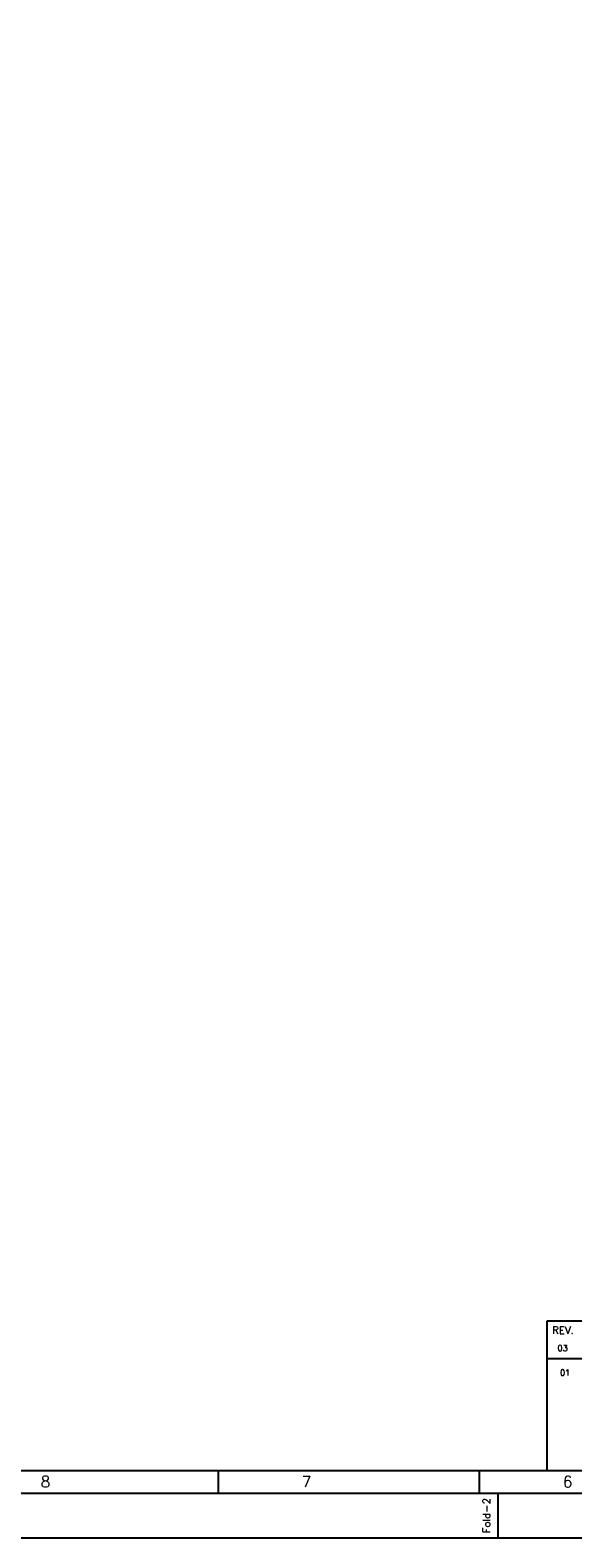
# Model space of a CAD drawing. Header units: inches. Extents: x 0 to 1544102, y 0 to 23144100.
# Tile 8 of 184: x 160873 to 197257, y 0 to 100955. Entities that reach past the tile are written whole.
import ezdxf
from ezdxf.enums import TextEntityAlignment as Align

# ---------------------------------------------------------------- set-up
doc = ezdxf.new("R2010")
doc.units = ezdxf.units.IN
doc.header["$LTSCALE"] = 1800
doc.header["$MEASUREMENT"] = 0
doc.layers.get('0').update_dxf_attribs({"color": 253})
doc.layers.add('FORMAT', color=9, linetype='Continuous')
doc.layers.add('TEXT', color=3, linetype='Continuous', lineweight=18)
doc.styles.add('ROMANS', font='romans.shx')
doc.styles.add('ROMANT', font='romant')

# ---------------------------------------------------------------- blocks, each defined once
blk = doc.blocks.new('SHEET_A0')
at = {"layer": 'FORMAT'}
for p, q in [((992, 58), (782, 58)), ((782, 58), (782, 18)), ((782, 48), (1177, 48)), ((24, 18), (1076, 18)), ((694, 12), (694, 18)), ((764, 12), (764, 18)), ((12, 12), (1177, 12)), ((769, 0), (769, 12))]:
    blk.add_line(p, q, dxfattribs=at)
blk.add_lwpolyline([(1189, 841), (0, 841), (0, 0), (1189, 0)], close=True, dxfattribs=at)
at = {"layer": 'FORMAT', "style": 'ROMANS'}
for s, height, p in [('REV.', 2, (783.47, 54.62)), ('8', 3, (646.34, 13.53)), ('7', 3, (716.34, 13.53)), ('6', 3, (786.34, 13.53))]:
    blk.add_text(s, height=height, dxfattribs=at).set_placement(p)
blk.add_text('Fold-2', height=2, rotation=90, dxfattribs=at).set_placement((766.89, 1.23))
at = {"layer": 'FORMAT', "color": 3, "flags": 13}
for tag, height, rotation, style, p in [('DRGNO', 3.5, 180, 'ROMANT', (99.42, 824.44)), ('FILE_PATH', 2, 90, 'ROMANS', (18.35, 51.64))]:
    blk.add_attdef(tag, text='', height=height, rotation=rotation, dxfattribs=dict(at, style=style)).set_placement(p, align=Align.MIDDLE_LEFT)
for tag, height, style, p in [('DRN', 2, 'ROMANS', (1122.62, 62.51)), ('DESIGN', 2, 'ROMANS', (1122.62, 58.59)), ('CHD', 2, 'ROMANS', (1122.62, 54.43)), ('APPD', 2, 'ROMANS', (1122.62, 50.27)), ('SCALE', 2, 'ROMANS', (1088.44, 28.38)), ('DRGNO', 3.5, 'ROMANT', (1105.05, 23))]:
    blk.add_attdef(tag, text='', height=height, dxfattribs=dict(at, style=style)).set_placement(p, align=Align.MIDDLE_LEFT)
at = {"layer": 'FORMAT', "color": 3, "style": 'ROMANS', "width": 0.8, "flags": 13}
for p in [(1162.9, 62.51), (1162.9, 58.35), (1162.9, 54.19), (1162.9, 50.16)]:
    blk.add_attdef('DATE', text='', height=2, dxfattribs=at).set_placement(p, align=Align.MIDDLE_LEFT)
at = {"layer": 'FORMAT', "color": 3, "style": 'ROMANS', "flags": 13}
for tag, p in [('1', (1119.96, 13.98)), ('REV', (1156.97, 13.98))]:
    blk.add_attdef(tag, p, '', height=2, dxfattribs=at)

msp = doc.modelspace()

# ---------------------------------------------------------------- block references
at = {"color": 161, "linetype": 'ByBlock', "xscale": 250, "yscale": 250, "zscale": 250}
msp.add_blockref('SHEET_A0', (0, 0), dxfattribs=at)

# ---------------------------------------------------------------- texts
at = {"layer": 'TEXT', "style": 'ROMANS'}
for s, p in [('03', (196226.71, 12508.9)), ('01', (196392.77, 10862.63))]:
    msp.add_text(s, height=400, dxfattribs=at).set_placement(p)

doc.saveas('drawing.dxf')
